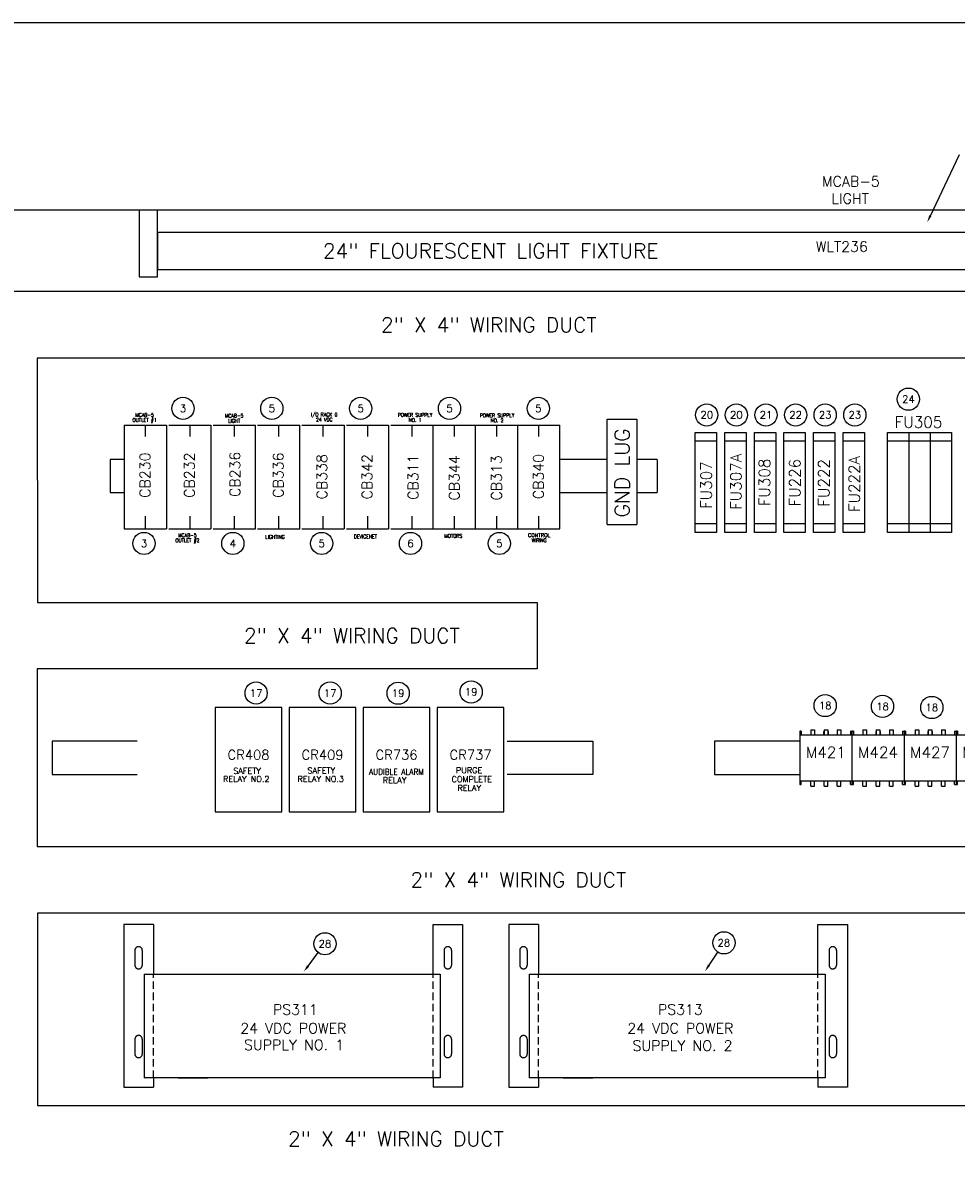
# Model space of a CAD drawing. Header units: inches. Extents: x 0 to 120, y 0 to 76.
# Tile 3 of 5: x 17 to 49, y 37 to 76. Entities that reach past the tile are written whole.
import ezdxf
from ezdxf.enums import TextEntityAlignment as Align

# ---------------------------------------------------------------- set-up
doc = ezdxf.new("R2010")
doc.units = ezdxf.units.IN
doc.header["$MEASUREMENT"] = 0
doc.linetypes.add('DASHED', pattern=[0.75, 0.5, -0.25])
doc.linetypes.add('DASHED2', pattern=[0.375, 0.25, -0.125])
for name, color, linetype in [('PBAL', 7, 'Continuous'), ('PDESC', 1, 'Continuous'), ('PITEM', 1, 'Continuous'), ('PSYMS', 7, 'Continuous'), ('PTAG', 30, 'Continuous')]:
    doc.layers.add(name, color=color, linetype=linetype)
doc.layers.add('Viewports', color=3, linetype='Continuous', plot=False)
doc.styles.add('LEGACY', font='romans.shx')
doc.styles.add('ROMANS', font='ROMANS.SHX')
doc.styles.add('WD', font='romans.shx')

# ---------------------------------------------------------------- blocks, each defined once
blk = doc.blocks.new('WD_PTAG')
at = {"style": 'LEGACY', "width": 0.9}
for tag, flags, p in [('P_ITEM', 9, (0, 0.374)), ('P_TAG1', 8, (0, 0.202)), ('DESC1', 8, (0, 0))]:
    blk.add_attdef(tag, text='', height=0.125, dxfattribs=dict(at, flags=flags)).set_placement(p, align=Align.CENTER)
at = {"style": 'LEGACY', "width": 0.7}
blk.add_attdef('LOC', text='', height=0.0625, dxfattribs=at).set_placement((0, 0.359), align=Align.CENTER)
at = {"style": 'LEGACY', "width": 0.9, "flags": 8}
blk.add_attdef('DESC2', text='', height=0.125, dxfattribs=at).set_placement((0.001, -0.047), align=Align.TOP_CENTER)
at = {"linetype": 'Continuous', "style": 'LEGACY', "flags": 1}
for tag, p in [('P_MFG', (-0.016, -0.297)), ('P_CAT', (-0.016, -0.231))]:
    blk.add_attdef(tag, text='', height=0.05, dxfattribs=at).set_placement(p, align=Align.MIDDLE)
at = {"linetype": 'Continuous', "style": 'LEGACY', "flags": 9}
for tag, p in [('P_ASSYCODE', (-0.016, -0.344)), ('WDBLKNAM', (-0.016, -0.197)), ('RATING1', (-0.016, -0.359)), ('RATING2', (-0.016, -0.375)), ('RATING4', (-0.016, -0.391)), ('RATING10', (-0.016, -0.5)), ('RATING12', (-0.016, -0.516)), ('RATING11', (-0.016, -0.531)), ('RATING3', (-0.016, -0.406)), ('RATING8', (-0.016, -0.422)), ('RATING7', (-0.016, -0.438)), ('RATING6', (-0.016, -0.453)), ('RATING5', (-0.016, -0.469)), ('RATING9', (-0.016, -0.484))]:
    blk.add_attdef(tag, text='', height=0.01, dxfattribs=at).set_placement(p, align=Align.CENTER)
blk = doc.blocks.new('PNLB56')
at = {"layer": 'PBAL'}
blk.add_circle((0, 0), 0.375, dxfattribs=at)
at = {"layer": 'PITEM', "style": 'LEGACY'}
blk.add_attdef('B_ITEM', text='', height=0.25, dxfattribs=at).set_placement((0, 0), align=Align.MIDDLE)
blk = doc.blocks.new('PNLB65')
at = {"layer": 'PBAL'}
blk.add_circle((0, 0), 0.375, dxfattribs=at)
at = {"layer": 'PITEM', "style": 'LEGACY'}
blk.add_attdef('B_ITEM', text='', height=0.25, dxfattribs=at).set_placement((0, 0), align=Align.MIDDLE)
blk = doc.blocks.new('PNLB74')
at = {"layer": 'PBAL'}
blk.add_circle((0, 0), 0.375, dxfattribs=at)
at = {"layer": 'PITEM', "style": 'LEGACY'}
blk.add_attdef('B_ITEM', text='', height=0.25, dxfattribs=at).set_placement((0, 0), align=Align.MIDDLE)
blk = doc.blocks.new('PNLB83')
at = {"layer": 'PBAL'}
blk.add_circle((0, 0), 0.375, dxfattribs=at)
at = {"layer": 'PITEM', "style": 'LEGACY'}
blk.add_attdef('B_ITEM', text='', height=0.25, dxfattribs=at).set_placement((0, 0), align=Align.MIDDLE)
blk = doc.blocks.new('PNLB92')
at = {"layer": 'PBAL'}
blk.add_circle((0, 0), 0.375, dxfattribs=at)
at = {"layer": 'PITEM', "style": 'LEGACY'}
blk.add_attdef('B_ITEM', text='', height=0.25, dxfattribs=at).set_placement((0, 0), align=Align.MIDDLE)
blk = doc.blocks.new('PNLBA1')
at = {"layer": 'PBAL'}
blk.add_circle((0, 0), 0.375, dxfattribs=at)
at = {"layer": 'PITEM', "style": 'LEGACY'}
blk.add_attdef('B_ITEM', text='', height=0.25, dxfattribs=at).set_placement((0, 0), align=Align.MIDDLE)
blk = doc.blocks.new('PNLBB0')
at = {"layer": 'PBAL'}
blk.add_circle((0, 0), 0.375, dxfattribs=at)
at = {"layer": 'PITEM', "style": 'LEGACY'}
blk.add_attdef('B_ITEM', text='', height=0.25, dxfattribs=at).set_placement((0, 0), align=Align.MIDDLE)
blk = doc.blocks.new('PNLBBF')
at = {"layer": 'PBAL'}
blk.add_circle((0, 0), 0.375, dxfattribs=at)
at = {"layer": 'PITEM', "style": 'LEGACY'}
blk.add_attdef('B_ITEM', text='', height=0.25, dxfattribs=at).set_placement((0, 0), align=Align.MIDDLE)
blk = doc.blocks.new('PNLBCE')
at = {"layer": 'PBAL'}
blk.add_circle((0, 0), 0.375, dxfattribs=at)
at = {"layer": 'PITEM', "style": 'LEGACY'}
blk.add_attdef('B_ITEM', text='', height=0.25, dxfattribs=at).set_placement((0, 0), align=Align.MIDDLE)
blk = doc.blocks.new('PNLBDD')
at = {"layer": 'PBAL'}
blk.add_circle((0, 0), 0.375, dxfattribs=at)
at = {"layer": 'PITEM', "style": 'LEGACY'}
blk.add_attdef('B_ITEM', text='', height=0.25, dxfattribs=at).set_placement((0, 0), align=Align.MIDDLE)
blk = doc.blocks.new('PNLBEC')
at = {"layer": 'PBAL'}
blk.add_circle((0, 0), 0.375, dxfattribs=at)
at = {"layer": 'PITEM', "style": 'LEGACY'}
blk.add_attdef('B_ITEM', text='', height=0.25, dxfattribs=at).set_placement((0, 0), align=Align.MIDDLE)
blk = doc.blocks.new('PNLBFB')
at = {"layer": 'PBAL'}
blk.add_circle((0, 0), 0.375, dxfattribs=at)
at = {"layer": 'PITEM', "style": 'LEGACY'}
blk.add_attdef('B_ITEM', text='', height=0.25, dxfattribs=at).set_placement((0, 0), align=Align.MIDDLE)
blk = doc.blocks.new('PNLC0A')
at = {"layer": 'PBAL'}
blk.add_circle((0, 0), 0.375, dxfattribs=at)
at = {"layer": 'PITEM', "style": 'LEGACY'}
blk.add_attdef('B_ITEM', text='', height=0.25, dxfattribs=at).set_placement((0, 0), align=Align.MIDDLE)
blk = doc.blocks.new('PNLC19')
at = {"layer": 'PBAL'}
blk.add_circle((0, 0), 0.375, dxfattribs=at)
at = {"layer": 'PITEM', "style": 'LEGACY'}
blk.add_attdef('B_ITEM', text='', height=0.25, dxfattribs=at).set_placement((0, 0), align=Align.MIDDLE)
blk = doc.blocks.new('PNLC28')
at = {"layer": 'PBAL'}
blk.add_circle((0, 0), 0.375, dxfattribs=at)
at = {"layer": 'PITEM', "style": 'LEGACY'}
blk.add_attdef('B_ITEM', text='', height=0.25, dxfattribs=at).set_placement((0, 0), align=Align.MIDDLE)
blk = doc.blocks.new('PNLC37')
at = {"layer": 'PBAL'}
blk.add_circle((0, 0), 0.375, dxfattribs=at)
at = {"layer": 'PITEM', "style": 'LEGACY'}
blk.add_attdef('B_ITEM', text='', height=0.25, dxfattribs=at).set_placement((0, 0), align=Align.MIDDLE)
blk = doc.blocks.new('PNLC46')
at = {"layer": 'PBAL'}
blk.add_circle((0, 0), 0.375, dxfattribs=at)
at = {"layer": 'PITEM', "style": 'LEGACY'}
blk.add_attdef('B_ITEM', text='', height=0.25, dxfattribs=at).set_placement((0, 0), align=Align.MIDDLE)
blk = doc.blocks.new('PNLCD4')
at = {"layer": 'PBAL'}
blk.add_circle((0, 0), 0.375, dxfattribs=at)
at = {"layer": 'PITEM', "style": 'LEGACY'}
blk.add_attdef('B_ITEM', text='', height=0.25, dxfattribs=at).set_placement((0, 0), align=Align.MIDDLE)
blk = doc.blocks.new('PNLCE3')
at = {"layer": 'PBAL'}
blk.add_circle((0, 0), 0.375, dxfattribs=at)
at = {"layer": 'PITEM', "style": 'LEGACY'}
blk.add_attdef('B_ITEM', text='', height=0.25, dxfattribs=at).set_placement((0, 0), align=Align.MIDDLE)
blk = doc.blocks.new('PNLCF2')
at = {"layer": 'PBAL'}
blk.add_circle((0, 0), 0.375, dxfattribs=at)
at = {"layer": 'PITEM', "style": 'LEGACY'}
blk.add_attdef('B_ITEM', text='', height=0.25, dxfattribs=at).set_placement((0, 0), align=Align.MIDDLE)
blk = doc.blocks.new('PNLD01')
at = {"layer": 'PBAL'}
blk.add_circle((0, 0), 0.375, dxfattribs=at)
at = {"layer": 'PITEM', "style": 'LEGACY'}
blk.add_attdef('B_ITEM', text='', height=0.25, dxfattribs=at).set_placement((0, 0), align=Align.MIDDLE)
blk = doc.blocks.new('PNLD10')
at = {"layer": 'PBAL'}
blk.add_circle((0, 0), 0.375, dxfattribs=at)
at = {"layer": 'PITEM', "style": 'LEGACY'}
blk.add_attdef('B_ITEM', text='', height=0.25, dxfattribs=at).set_placement((0, 0), align=Align.MIDDLE)
blk = doc.blocks.new('PNLD1F')
at = {"layer": 'PBAL'}
blk.add_circle((0, 0), 0.375, dxfattribs=at)
at = {"layer": 'PITEM', "style": 'LEGACY'}
blk.add_attdef('B_ITEM', text='', height=0.25, dxfattribs=at).set_placement((0, 0), align=Align.MIDDLE)
blk = doc.blocks.new('PNLD2E')
at = {"layer": 'PBAL'}
blk.add_circle((0, 0), 0.375, dxfattribs=at)
at = {"layer": 'PITEM', "style": 'LEGACY'}
blk.add_attdef('B_ITEM', text='', height=0.25, dxfattribs=at).set_placement((0, 0), align=Align.MIDDLE)
blk = doc.blocks.new('ABCRA040')
for p, q in [((2.25, 3.53125), (0, 3.53125)), ((0, 3.53125), (0, 0)), ((2.25, 0), (2.25, 3.53125)), ((0, 0), (2.25, 0))]:
    blk.add_line(p, q)
blk = doc.blocks.new('PNL2498')
at = {"layer": 'PBAL'}
blk.add_circle((0.227, 0.299), 0.375, dxfattribs=at)
at = {"layer": 'PITEM', "style": 'LEGACY'}
blk.add_attdef('B_ITEM', text='', height=0.25, dxfattribs=at).set_placement((0.227, 0.299), align=Align.MIDDLE)
blk = doc.blocks.new('PNL24AA')
at = {"layer": 'PBAL'}
blk.add_circle((0.208, 0.312), 0.375, dxfattribs=at)
at = {"layer": 'PITEM', "style": 'LEGACY'}
blk.add_attdef('B_ITEM', text='', height=0.25, dxfattribs=at).set_placement((0.208, 0.312), align=Align.MIDDLE)
blk = doc.blocks.new('ABMSE090')
for p, q in [((0, 1.801), (0, 0)), ((0.05, 1.801), (0, 1.801)), ((0, 1.681), (1.76, 1.681)), ((0.05, 1.801), (0.05, 1.681)), ((0.371, 1.851), (0.371, 1.681)), ((0.371, 1.851), (0.496, 1.851)), ((0.496, 1.851), (0.496, 1.681)), ((0.805, 1.791), (0.805, 1.681)), ((0.805, 1.791), (0.818, 1.791)), ((0.818, 1.851), (0.818, 1.681)), ((0.818, 1.851), (0.942, 1.851)), ((0.942, 1.851), (0.942, 1.681)), ((0.955, 1.791), (0.942, 1.791)), ((0.955, 1.791), (0.955, 1.681)), ((1.264, 1.851), (1.264, 1.681)), ((1.264, 1.851), (1.389, 1.851)), ((1.389, 1.851), (1.389, 1.681)), ((1.71, 1.801), (1.71, 1.681)), ((1.71, 1.801), (1.76, 1.801)), ((1.76, 1.801), (1.76, 0)), ((0, 0.12), (1.76, 0.12)), ((0, 0), (0.05, 0)), ((0.05, 0), (0.05, 0.12)), ((0.371, -0.05), (0.371, 0.12)), ((0.496, -0.05), (0.496, 0.12)), ((0.818, -0.05), (0.818, 0.12)), ((0.942, -0.05), (0.942, 0.12)), ((1.264, -0.05), (1.264, 0.12)), ((1.389, -0.05), (1.389, 0.12)), ((1.71, 0), (1.71, 0.12)), ((1.71, 0), (1.76, 0)), ((0.371, -0.05), (0.496, -0.05)), ((0.818, -0.05), (0.942, -0.05)), ((1.264, -0.05), (1.389, -0.05))]:
    blk.add_line(p, q)
blk = doc.blocks.new('ABMSE130')
for p, q in [((0, 1.801), (0, 0)), ((0.05, 1.801), (0, 1.801)), ((0, 1.681), (1.76, 1.681)), ((0.05, 1.801), (0.05, 1.681)), ((0.371, 1.851), (0.371, 1.681)), ((0.371, 1.851), (0.496, 1.851)), ((0.496, 1.851), (0.496, 1.681)), ((0.805, 1.791), (0.805, 1.681)), ((0.805, 1.791), (0.818, 1.791)), ((0.818, 1.851), (0.818, 1.681)), ((0.818, 1.851), (0.942, 1.851)), ((0.942, 1.851), (0.942, 1.681)), ((0.955, 1.791), (0.942, 1.791)), ((0.955, 1.791), (0.955, 1.681)), ((1.264, 1.851), (1.264, 1.681)), ((1.264, 1.851), (1.389, 1.851)), ((1.389, 1.851), (1.389, 1.681)), ((1.71, 1.801), (1.71, 1.681)), ((1.71, 1.801), (1.76, 1.801)), ((1.76, 1.801), (1.76, 0)), ((0, 0.12), (1.76, 0.12)), ((0, 0), (0.05, 0)), ((0.05, 0), (0.05, 0.12)), ((0.371, -0.05), (0.371, 0.12)), ((0.496, -0.05), (0.496, 0.12)), ((0.818, -0.05), (0.818, 0.12)), ((0.942, -0.05), (0.942, 0.12)), ((1.264, -0.05), (1.264, 0.12)), ((1.389, -0.05), (1.389, 0.12)), ((1.71, 0), (1.71, 0.12)), ((1.71, 0), (1.76, 0)), ((0.371, -0.05), (0.496, -0.05)), ((0.818, -0.05), (0.942, -0.05)), ((1.264, -0.05), (1.389, -0.05))]:
    blk.add_line(p, q)

msp = doc.modelspace()

# ---------------------------------------------------------------- linework, layer by layer
at = {"color": 4}
for p, q in [((64.25, 69.75), (12.625, 69.75)), ((61.875, 67), (14.375, 67)), ((61.875, 64.75), (17.625, 64.75)), ((17.625, 64.75), (17.631, 56.5)), ((17.631, 56.5), (34.502, 56.5)), ((34.502, 56.5), (34.502, 54.25)), ((17.625, 54.25), (17.627, 48.25)), ((34.502, 54.25), (17.625, 54.25)), ((17.627, 48.25), (61.875, 48.25)), ((17.628, 46), (17.631, 39.5)), ((51.375, 46), (17.628, 46)), ((17.631, 39.5), (51.375, 39.5))]:
    msp.add_line(p, q, dxfattribs=at)
for p, q in [((21.062, 69.75), (21.062, 67.5)), ((21.688, 67.5), (21.688, 69.75)), ((55.188, 69), (21.688, 69)), ((21.688, 69), (21.688, 67.75)), ((21.688, 67.75), (55.188, 67.75)), ((21.062, 67.5), (21.688, 67.5)), ((36.875, 59.125), (36.875, 62.688)), ((36.875, 62.688), (37.875, 62.688)), ((37.875, 62.688), (37.875, 59.125)), ((20.564, 62.484), (20.564, 58.984)), ((20.564, 62.484), (21.992, 62.484)), ((21.274, 62.484), (21.274, 62.101)), ((21.984, 62.484), (21.984, 58.984)), ((22.064, 62.484), (23.492, 62.484)), ((22.774, 62.484), (22.774, 62.101)), ((23.484, 62.484), (23.484, 58.984)), ((23.564, 62.484), (24.992, 62.484)), ((24.274, 62.484), (24.274, 62.101)), ((24.984, 62.484), (24.984, 58.984)), ((25.064, 62.484), (26.492, 62.484)), ((25.774, 62.484), (25.774, 62.101)), ((26.484, 62.484), (26.484, 58.984)), ((26.564, 62.484), (27.992, 62.484)), ((27.274, 62.484), (27.274, 62.101)), ((27.984, 62.484), (27.984, 58.984)), ((28.064, 62.484), (29.492, 62.484)), ((28.774, 62.484), (28.774, 62.101)), ((29.484, 62.484), (29.484, 58.984)), ((29.564, 62.484), (30.992, 62.484)), ((30.274, 62.484), (30.274, 62.101)), ((30.984, 62.484), (30.984, 58.984)), ((30.992, 62.484), (32.419, 62.484)), ((31.702, 62.484), (31.702, 62.101)), ((32.412, 62.484), (32.412, 58.984)), ((32.419, 62.484), (33.847, 62.484)), ((33.129, 62.484), (33.129, 62.101)), ((33.839, 62.484), (33.839, 58.984)), ((33.847, 62.484), (35.274, 62.484)), ((34.557, 62.484), (34.557, 62.101)), ((35.267, 62.484), (35.267, 58.984)), ((39.843, 62.238), (40.563, 62.238)), ((39.843, 58.863), (39.843, 62.238)), ((40.563, 62.238), (40.563, 58.863)), ((40.843, 58.863), (40.843, 62.238)), ((40.843, 62.238), (41.563, 62.238)), ((41.563, 62.238), (41.563, 58.863)), ((41.843, 58.863), (41.843, 62.238)), ((41.843, 62.238), (42.563, 62.238)), ((42.563, 62.238), (42.563, 58.863)), ((42.843, 58.863), (42.843, 62.238)), ((42.843, 62.238), (43.563, 62.238)), ((43.563, 62.238), (43.563, 58.863)), ((43.843, 58.863), (43.843, 62.238)), ((43.843, 62.238), (44.563, 62.238)), ((44.563, 62.238), (44.563, 58.863)), ((44.843, 62.238), (45.563, 62.238)), ((44.843, 58.863), (44.843, 62.238)), ((45.563, 62.238), (45.563, 58.863)), ((46.343, 62.238), (48.5, 62.238)), ((46.343, 58.863), (46.343, 62.238)), ((47.063, 62.238), (47.063, 58.863)), ((47.78, 62.238), (47.78, 58.863)), ((48.5, 62.238), (48.5, 58.863)), ((40.563, 61.946), (39.843, 61.946)), ((41.563, 61.946), (40.843, 61.946)), ((42.563, 61.946), (41.843, 61.946)), ((43.563, 61.946), (42.843, 61.946)), ((44.563, 61.946), (43.843, 61.946)), ((45.563, 61.946), (44.843, 61.946)), ((48.5, 61.946), (46.343, 61.946)), ((20.085, 61.332), (20.085, 60.207)), ((20.564, 61.332), (20.085, 61.332)), ((36.875, 61.332), (35.267, 61.332)), ((38.564, 61.332), (37.875, 61.332)), ((20.085, 60.207), (20.564, 60.207)), ((35.267, 60.207), (36.875, 60.207)), ((37.875, 60.207), (38.564, 60.207)), ((21.274, 59.413), (21.274, 58.984)), ((22.774, 59.413), (22.774, 58.984)), ((24.274, 59.413), (24.274, 58.984)), ((25.774, 59.413), (25.774, 58.984)), ((27.274, 59.413), (27.274, 58.984)), ((28.774, 59.413), (28.774, 58.984)), ((30.274, 59.413), (30.274, 58.984)), ((31.702, 59.413), (31.702, 58.984)), ((33.129, 59.413), (33.129, 58.984)), ((34.557, 59.413), (34.557, 58.984)), ((40.563, 59.156), (39.843, 59.156)), ((41.563, 59.156), (40.843, 59.156)), ((42.563, 59.156), (41.843, 59.156)), ((43.563, 59.156), (42.843, 59.156)), ((44.563, 59.156), (43.843, 59.156)), ((45.563, 59.156), (44.843, 59.156)), ((48.5, 59.156), (46.343, 59.156)), ((20.564, 58.984), (21.992, 58.984)), ((22.064, 58.984), (23.492, 58.984)), ((23.564, 58.984), (24.992, 58.984)), ((25.064, 58.984), (26.492, 58.984)), ((26.564, 58.984), (27.992, 58.984)), ((28.064, 58.984), (29.492, 58.984)), ((29.564, 58.984), (30.992, 58.984)), ((30.992, 58.984), (32.419, 58.984)), ((32.419, 58.984), (33.847, 58.984)), ((33.847, 58.984), (35.274, 58.984)), ((40.563, 58.863), (39.843, 58.863)), ((41.563, 58.863), (40.843, 58.863)), ((42.563, 58.863), (41.843, 58.863)), ((43.563, 58.863), (42.843, 58.863)), ((44.563, 58.863), (43.843, 58.863)), ((45.563, 58.863), (44.843, 58.863)), ((48.5, 58.863), (46.343, 58.863)), ((18.125, 51.812), (18.125, 50.688)), ((21, 51.812), (18.125, 51.812)), ((33.5, 51.812), (36.385, 51.812)), ((40.502, 51.812), (40.502, 50.688)), ((43.377, 51.812), (40.502, 51.812)), ((18.125, 50.688), (21, 50.688)), ((36.385, 50.688), (33.5, 50.688)), ((40.502, 50.688), (43.377, 50.688)), ((21.547, 45.617), (20.547, 45.617)), ((20.547, 45.617), (20.547, 40.117)), ((21.547, 45.617), (21.547, 43.938)), ((30.99, 45.617), (31.99, 45.617)), ((30.99, 43.938), (30.99, 45.617)), ((31.99, 45.617), (31.99, 40.117)), ((33.547, 45.617), (33.547, 40.117)), ((34.547, 45.617), (33.547, 45.617)), ((34.547, 45.617), (34.547, 43.938)), ((43.99, 43.938), (43.99, 45.617)), ((43.99, 45.617), (44.99, 45.617)), ((44.99, 45.617), (44.99, 40.117)), ((21.237, 43.938), (31.237, 43.938)), ((21.237, 43.938), (21.237, 40.438)), ((31.237, 43.938), (31.237, 40.438)), ((34.237, 43.938), (44.237, 43.938)), ((34.237, 43.938), (34.237, 40.438)), ((44.237, 43.938), (44.237, 40.438)), ((31.237, 40.438), (21.237, 40.438)), ((21.547, 40.438), (21.547, 40.117)), ((22.383, 40.438), (23.383, 40.438)), ((30.99, 40.438), (30.99, 40.117)), ((44.237, 40.438), (34.237, 40.438)), ((34.547, 40.438), (34.547, 40.117)), ((35.383, 40.438), (36.383, 40.438)), ((43.99, 40.438), (43.99, 40.117)), ((20.547, 40.117), (21.547, 40.117)), ((31.99, 40.117), (30.99, 40.117)), ((33.547, 40.117), (34.547, 40.117)), ((44.99, 40.117), (43.99, 40.117))]:
    msp.add_line(p, q)
at = {"linetype": 'DASHED'}
for p, q in [((20.922, 44.742), (20.922, 44.242)), ((21.172, 44.742), (21.172, 44.242)), ((31.365, 44.742), (31.365, 44.242)), ((31.615, 44.742), (31.615, 44.242)), ((33.922, 44.742), (33.922, 44.242)), ((34.172, 44.742), (34.172, 44.242)), ((44.365, 44.742), (44.365, 44.242)), ((44.615, 44.742), (44.615, 44.242)), ((20.922, 41.742), (20.922, 41.242)), ((21.172, 41.742), (21.172, 41.242)), ((31.365, 41.742), (31.365, 41.242)), ((31.615, 41.742), (31.615, 41.242)), ((33.922, 41.742), (33.922, 41.242)), ((34.172, 41.742), (34.172, 41.242)), ((44.365, 41.742), (44.365, 41.242)), ((44.615, 41.742), (44.615, 41.242))]:
    msp.add_line(p, q, dxfattribs=at)
at = {"linetype": 'DASHED2'}
for p, q in [((21.547, 40.438), (21.547, 43.938)), ((30.99, 40.438), (30.99, 43.938)), ((34.547, 40.438), (34.547, 43.938)), ((43.99, 40.438), (43.99, 43.938))]:
    msp.add_line(p, q, dxfattribs=at)
at = {"linetype": 'DASHED'}
for centre, start, end in [((21.047, 44.742), 0, 180), ((31.49, 44.742), 0, 180), ((34.047, 44.742), 0, 180), ((44.49, 44.742), 0, 180), ((21.047, 44.242), 180, 0), ((31.49, 44.242), 180, 0), ((34.047, 44.242), 180, 0), ((44.49, 44.242), 180, 0), ((21.047, 41.742), 0, 180), ((31.49, 41.742), 0, 180), ((34.047, 41.742), 0, 180), ((44.49, 41.742), 0, 180), ((21.047, 41.242), 180, 0), ((31.49, 41.242), 180, 0), ((34.047, 41.242), 180, 0), ((44.49, 41.242), 180, 0)]:
    msp.add_arc(centre, 0.125, start, end, dxfattribs=at)
at = {"layer": 'PBAL'}
for p, q in [((47.786, 69.564), (48.765, 71.635)), ((26.771, 44.213), (27.113, 44.665)), ((40.311, 44.241), (40.606, 44.685))]:
    msp.add_line(p, q, dxfattribs=at)
for points in [[(47.823, 69.546), (47.748, 69.582), (47.679, 69.338)], [(26.804, 44.188), (26.737, 44.238), (26.62, 44.014)], [(40.345, 44.218), (40.276, 44.264), (40.172, 44.033)]]:
    msp.add_solid(points, dxfattribs=at)
at = {"layer": 'PSYMS'}
for p, q in [((38.564, 61.332), (38.564, 60.207)), ((36.875, 59.125), (37.875, 59.125)), ((36.385, 51.812), (36.385, 50.688))]:
    msp.add_line(p, q, dxfattribs=at)
at = {"layer": 'Viewports'}
msp.add_lwpolyline([(0, 0), (120, 0), (120, 76.08), (0, 76.08)], close=True, dxfattribs=at)

# ---------------------------------------------------------------- block references
at = {"layer": 'PBAL'}
for name, p, values in [('PNLC46', (47.046, 63.365), {'B_ITEM': '24'}), ('PNLB56', (22.546, 63.053), {'B_ITEM': '3'}), ('PNLB65', (25.546, 63.053), {'B_ITEM': '5'}), ('PNLB74', (28.546, 63.053), {'B_ITEM': '5'}), ('PNLB83', (31.546, 63.053), {'B_ITEM': '5'}), ('PNLB92', (34.546, 63.053), {'B_ITEM': '5'}), ('PNLBEC', (40.235, 62.833), {'B_ITEM': '20'}), ('PNLBFB', (41.235, 62.833), {'B_ITEM': '20'}), ('PNLC0A', (42.235, 62.833), {'B_ITEM': '21'}), ('PNLC19', (43.235, 62.833), {'B_ITEM': '22'}), ('PNLC28', (44.235, 62.833), {'B_ITEM': '23'}), ('PNLC37', (45.235, 62.833), {'B_ITEM': '23'}), ('PNLBA1', (21.231, 58.49), {'B_ITEM': '3'}), ('PNLBB0', (24.231, 58.49), {'B_ITEM': '4'}), ('PNLBBF', (27.231, 58.49), {'B_ITEM': '5'}), ('PNLBCE', (30.231, 58.49), {'B_ITEM': '6'}), ('PNLBDD', (33.231, 58.49), {'B_ITEM': '5'}), ('PNLCD4', (25.016, 53.435), {'B_ITEM': '17'}), ('PNLCE3', (27.516, 53.435), {'B_ITEM': '17'}), ('PNLCF2', (29.813, 53.43), {'B_ITEM': '19'}), ('PNLD01', (32.278, 53.474), {'B_ITEM': '19'}), ('PNLD10', (44.235, 53.013), {'B_ITEM': '18'}), ('PNLD1F', (46.171, 52.985), {'B_ITEM': '18'}), ('PNLD2E', (47.836, 52.948), {'B_ITEM': '18'}), ('PNL2498', (27.113, 44.665), {'B_ITEM': '28'}), ('PNL24AA', (40.606, 44.685), {'B_ITEM': '28'})]:
    msp.add_blockref(name, p, dxfattribs=at).add_auto_attribs(values)
at = {"layer": 'PSYMS'}
ref = msp.add_blockref('WD_PTAG', (44.796, 68.141), dxfattribs=at)
ref.add_attrib('P_TAG1', 'WLT236', dxfattribs={"layer": 'PTAG', "height": 0.35, "style": 'WD', "flags": 8}).set_placement((44.796, 68.344), align=Align.CENTER)
ref.add_attrib('DESC1', 'MCAB-5', dxfattribs={"layer": 'PDESC', "height": 0.35, "style": 'WD', "flags": 8}).set_placement((45.101, 70.55), align=Align.CENTER)
ref.add_attrib('DESC2', 'LIGHT', dxfattribs={"layer": 'PDESC', "height": 0.35, "style": 'WD', "flags": 8}).set_placement((45.078, 70.316), align=Align.TOP_CENTER)
ref = msp.add_blockref('WD_PTAG', (27.843, 63.863), dxfattribs=at)
ref.add_attrib('P_TAG1', 'CB338', dxfattribs={"layer": 'PTAG', "height": 0.35, "rotation": 90, "style": 'WD', "flags": 8}).set_placement((27.411, 60.743), align=Align.CENTER)
ref.add_attrib('DESC1', 'I/O RACK 0', dxfattribs={"layer": 'PDESC', "height": 0.125, "style": 'WD', "width": 0.9, "flags": 8}).set_placement((27.316, 62.783), align=Align.CENTER)
ref.add_attrib('DESC2', '24 VDC', dxfattribs={"layer": 'PDESC', "height": 0.125, "style": 'WD', "width": 0.9, "flags": 8}).set_placement((27.317, 62.736), align=Align.TOP_CENTER)
ref = msp.add_blockref('WD_PTAG', (21.343, 63.863), dxfattribs=at)
ref.add_attrib('P_TAG1', 'CB230', dxfattribs={"layer": 'PTAG', "height": 0.35, "rotation": 90, "style": 'WD', "flags": 8}).set_placement((21.438, 60.797), align=Align.CENTER)
ref.add_attrib('DESC1', 'MCAB-5', dxfattribs={"layer": 'PDESC', "height": 0.125, "style": 'WD', "width": 0.9, "flags": 8}).set_placement((21.249, 62.769), align=Align.CENTER)
ref.add_attrib('DESC2', 'OUTLET #1', dxfattribs={"layer": 'PDESC', "height": 0.125, "style": 'WD', "width": 0.9, "flags": 8}).set_placement((21.25, 62.722), align=Align.TOP_CENTER)
ref = msp.add_blockref('WD_PTAG', (28.843, 65.863), dxfattribs=at)
ref.add_attrib('P_TAG1', 'CB236', dxfattribs={"layer": 'PTAG', "height": 0.35, "rotation": 90, "style": 'WD', "flags": 8}).set_placement((24.477, 60.825), align=Align.CENTER)
ref.add_attrib('DESC1', 'MCAB-5', dxfattribs={"layer": 'PDESC', "height": 0.125, "style": 'WD', "width": 0.9, "flags": 8}).set_placement((24.274, 62.743), align=Align.CENTER)
ref.add_attrib('DESC2', 'LIGHT', dxfattribs={"layer": 'PDESC', "height": 0.125, "style": 'WD', "width": 0.9, "flags": 8}).set_placement((24.275, 62.696), align=Align.TOP_CENTER)
ref = msp.add_blockref('WD_PTAG', (30.343, 63.863), dxfattribs=at)
ref.add_attrib('P_TAG1', 'CB311', dxfattribs={"layer": 'PTAG', "height": 0.35, "rotation": 90, "style": 'WD', "flags": 8}).set_placement((30.492, 60.73), align=Align.CENTER)
ref.add_attrib('DESC1', 'POWER SUPPLY', dxfattribs={"layer": 'PDESC', "height": 0.125, "style": 'WD', "width": 0.9, "flags": 8}).set_placement((30.384, 62.769), align=Align.CENTER)
ref.add_attrib('DESC2', 'NO. 1', dxfattribs={"layer": 'PDESC', "height": 0.125, "style": 'WD', "width": 0.9, "flags": 8}).set_placement((30.385, 62.722), align=Align.TOP_CENTER)
ref = msp.add_blockref('WD_PTAG', (36.343, 63.863), dxfattribs=at)
ref.add_attrib('P_TAG1', 'CB313', dxfattribs={"layer": 'PTAG', "height": 0.35, "rotation": 90, "style": 'WD', "flags": 8}).set_placement((33.309, 60.705), align=Align.CENTER)
ref.add_attrib('DESC1', 'POWER SUPPLY', dxfattribs={"layer": 'PDESC', "height": 0.125, "style": 'WD', "width": 0.9, "flags": 8}).set_placement((33.153, 62.755), align=Align.CENTER)
ref.add_attrib('DESC2', 'NO. 2', dxfattribs={"layer": 'PDESC', "height": 0.125, "style": 'WD', "width": 0.9, "flags": 8}).set_placement((33.154, 62.708), align=Align.TOP_CENTER)
ref = msp.add_blockref('WD_PTAG', (47.387, 62.366), dxfattribs=at)
ref.add_attrib('P_TAG1', 'FU305', dxfattribs={"layer": 'PTAG', "height": 0.375, "style": 'LEGACY', "flags": 8}).set_placement((47.387, 62.399), align=Align.CENTER)
ref = msp.add_blockref('WD_PTAG', (22.843, 63.863), dxfattribs=at)
ref.add_attrib('P_TAG1', 'CB232', dxfattribs={"layer": 'PTAG', "height": 0.35, "rotation": 90, "style": 'WD', "flags": 8}).set_placement((22.938, 60.797), align=Align.CENTER)
ref.add_attrib('DESC1', 'MCAB-5', dxfattribs={"layer": 'PDESC', "height": 0.125, "style": 'WD', "width": 0.9, "flags": 8}).set_placement((22.695, 58.704), align=Align.CENTER)
ref.add_attrib('DESC2', 'OUTLET #2', dxfattribs={"layer": 'PDESC', "height": 0.125, "style": 'WD', "width": 0.9, "flags": 8}).set_placement((22.696, 58.657), align=Align.TOP_CENTER)
ref = msp.add_blockref('WD_PTAG', (25.843, 63.863), dxfattribs=at)
ref.add_attrib('P_TAG1', 'CB336', dxfattribs={"layer": 'PTAG', "height": 0.35, "rotation": 90, "style": 'WD', "flags": 8}).set_placement((25.938, 60.797), align=Align.CENTER)
ref.add_attrib('DESC1', 'LIGHTING', dxfattribs={"layer": 'PDESC', "height": 0.125, "style": 'WD', "width": 0.9, "flags": 8}).set_placement((25.654, 58.65), align=Align.CENTER)
ref = msp.add_blockref('WD_PTAG', (28.843, 63.863), dxfattribs=at)
ref.add_attrib('P_TAG1', 'CB342', dxfattribs={"layer": 'PTAG', "height": 0.35, "rotation": 90, "style": 'WD', "flags": 8}).set_placement((28.938, 60.743), align=Align.CENTER)
ref.add_attrib('DESC1', 'DEVICENET', dxfattribs={"layer": 'PDESC', "height": 0.125, "style": 'WD', "width": 0.9, "flags": 8}).set_placement((28.708, 58.663), align=Align.CENTER)
ref = msp.add_blockref('WD_PTAG', (33.843, 63.863), dxfattribs=at)
ref.add_attrib('P_TAG1', 'CB344', dxfattribs={"layer": 'PTAG', "height": 0.35, "rotation": 90, "style": 'WD', "flags": 8}).set_placement((31.884, 60.705), align=Align.CENTER)
ref.add_attrib('DESC1', 'MOTORS', dxfattribs={"layer": 'PDESC', "height": 0.125, "style": 'WD', "width": 0.9, "flags": 8}).set_placement((31.676, 58.683), align=Align.CENTER)
ref = msp.add_blockref('WD_PTAG', (34.727, 60.548), dxfattribs=at)
ref.add_attrib('P_TAG1', 'CB340', dxfattribs={"layer": 'PTAG', "height": 0.35, "rotation": 90, "style": 'WD', "flags": 8}).set_placement((34.727, 60.75), align=Align.CENTER)
ref.add_attrib('DESC1', 'CONTROL', dxfattribs={"layer": 'PDESC', "height": 0.125, "style": 'WD', "flags": 8}).set_placement((34.573, 58.705), align=Align.CENTER)
ref.add_attrib('DESC2', 'WIRING', dxfattribs={"layer": 'PDESC', "height": 0.125, "style": 'WD', "width": 0.9, "flags": 8}).set_placement((34.574, 58.658), align=Align.TOP_CENTER)
ref = msp.add_blockref('WD_PTAG', (41.349, 60.575), dxfattribs=dict(at, rotation=90))
ref.add_attrib('P_TAG1', 'FU307A', dxfattribs={"layer": 'PTAG', "height": 0.375, "rotation": 90, "style": 'LEGACY', "flags": 8}).set_placement((41.408, 60.575), align=Align.CENTER)
ref = msp.add_blockref('WD_PTAG', (45.37, 60.499), dxfattribs=dict(at, rotation=90))
ref.add_attrib('P_TAG1', 'FU222A', dxfattribs={"layer": 'PTAG', "height": 0.375, "rotation": 90, "style": 'LEGACY', "flags": 8}).set_placement((45.407, 60.499), align=Align.CENTER)
ref = msp.add_blockref('WD_PTAG', (40.236, 60.464), dxfattribs=dict(at, rotation=90))
ref.add_attrib('P_TAG1', 'FU307', dxfattribs={"layer": 'PTAG', "height": 0.375, "rotation": 90, "style": 'LEGACY', "flags": 8}).set_placement((40.403, 60.464), align=Align.CENTER)
ref = msp.add_blockref('WD_PTAG', (42.228, 60.553), dxfattribs=dict(at, rotation=90))
ref.add_attrib('P_TAG1', 'FU308', dxfattribs={"layer": 'PTAG', "height": 0.375, "rotation": 90, "style": 'LEGACY', "flags": 8}).set_placement((42.373, 60.553), align=Align.CENTER)
ref = msp.add_blockref('WD_PTAG', (43.43, 60.545), dxfattribs=dict(at, rotation=90))
ref.add_attrib('P_TAG1', 'FU226', dxfattribs={"layer": 'PTAG', "height": 0.375, "rotation": 90, "style": 'LEGACY', "flags": 8}).set_placement((43.397, 60.545), align=Align.CENTER)
ref = msp.add_blockref('WD_PTAG', (44.377, 60.538), dxfattribs=dict(at, rotation=90))
ref.add_attrib('P_TAG1', 'FU222', dxfattribs={"layer": 'PTAG', "height": 0.375, "rotation": 90, "style": 'LEGACY', "flags": 8}).set_placement((44.375, 60.538), align=Align.CENTER)
ref = msp.add_blockref('ABCRA040', (23.634, 49.421), dxfattribs=at)
ref.add_attrib('P_TAG1', 'CR408', dxfattribs={"layer": 'PTAG', "height": 0.325, "style": 'WD'}).set_placement((24.759, 51.187), align=Align.CENTER)
ref.add_attrib('DESC1', 'SAFETY', dxfattribs={"layer": 'PDESC', "height": 0.2, "style": 'WD'}).set_placement((24.712, 50.705), align=Align.CENTER)
ref.add_attrib('DESC2', 'RELAY NO.2', dxfattribs={"layer": 'PDESC', "height": 0.2, "style": 'WD'}).set_placement((24.682, 50.432), align=Align.CENTER)
ref = msp.add_blockref('ABCRA040', (26.134, 49.421), dxfattribs=at)
ref.add_attrib('P_TAG1', 'CR409', dxfattribs={"layer": 'PTAG', "height": 0.325, "style": 'WD'}).set_placement((27.259, 51.187), align=Align.CENTER)
ref.add_attrib('DESC1', 'SAFETY', dxfattribs={"layer": 'PDESC', "height": 0.2, "style": 'WD'}).set_placement((27.218, 50.715), align=Align.CENTER)
ref.add_attrib('DESC2', 'RELAY NO.3', dxfattribs={"layer": 'PDESC', "height": 0.2, "style": 'WD'}).set_placement((27.198, 50.432), align=Align.CENTER)
ref = msp.add_blockref('ABCRA040', (28.634, 49.421), dxfattribs=at)
ref.add_attrib('P_TAG1', 'CR736', dxfattribs={"layer": 'PTAG', "height": 0.325, "style": 'WD'}).set_placement((29.759, 51.187), align=Align.CENTER)
ref.add_attrib('DESC1', 'AUDIBLE ALARM', dxfattribs={"layer": 'PDESC', "height": 0.2, "style": 'WD', "width": 0.9}).set_placement((29.754, 50.674), align=Align.CENTER)
ref.add_attrib('DESC2', 'RELAY', dxfattribs={"layer": 'PDESC', "height": 0.2, "style": 'WD'}).set_placement((29.69, 50.392), align=Align.CENTER)
ref = msp.add_blockref('ABCRA040', (31.134, 49.421), dxfattribs=at)
ref.add_attrib('P_TAG1', 'CR737', dxfattribs={"layer": 'PTAG', "height": 0.325, "style": 'WD'}).set_placement((32.259, 51.187), align=Align.CENTER)
ref.add_attrib('DESC1', 'PURGE', dxfattribs={"layer": 'PDESC', "height": 0.2, "style": 'WD'}).set_placement((32.209, 50.725), align=Align.CENTER)
ref.add_attrib('DESC2', 'COMPLETE', dxfattribs={"layer": 'PDESC', "height": 0.2, "style": 'WD'}).set_placement((32.3, 50.422), align=Align.CENTER)
ref.add_attrib('DESC3', 'RELAY', (31.815, 50.129), dxfattribs={"layer": 'PDESC', "height": 0.2, "style": 'WD'})
ref = msp.add_blockref('ABMSE090', (43.377, 50.345), dxfattribs=at)
ref.add_attrib('P_TAG1', 'M421', dxfattribs={"layer": 'PTAG', "height": 0.375, "style": 'WD'}).set_placement((44.257, 51.245), align=Align.CENTER)
ref = msp.add_blockref('ABMSE090', (45.137, 50.345), dxfattribs=at)
ref.add_attrib('P_TAG1', 'M424', dxfattribs={"layer": 'PTAG', "height": 0.375, "style": 'WD'}).set_placement((46.017, 51.245), align=Align.CENTER)
ref = msp.add_blockref('ABMSE130', (46.897, 50.345), dxfattribs=at)
ref.add_attrib('P_TAG1', 'M427', dxfattribs={"layer": 'PTAG', "height": 0.375, "style": 'WD'}).set_placement((47.777, 51.245), align=Align.CENTER)
ref = msp.add_blockref('ABMSE130', (48.657, 50.345), dxfattribs=at)
ref.add_attrib('P_TAG1', 'M430', dxfattribs={"layer": 'PTAG', "height": 0.375, "style": 'WD'}).set_placement((49.537, 51.245), align=Align.CENTER)
ref = msp.add_blockref('WD_PTAG', (26.343, 42.363), dxfattribs=at)
ref.add_attrib('P_TAG1', 'PS311', dxfattribs={"layer": 'PTAG', "height": 0.35, "style": 'WD', "flags": 8}).set_placement((26.343, 42.566), align=Align.CENTER)
ref.add_attrib('DESC1', '24 VDC POWER', dxfattribs={"layer": 'PDESC', "height": 0.35, "style": 'WD', "flags": 8}).set_placement((26.272, 41.935), align=Align.CENTER)
ref.add_attrib('DESC2', 'SUPPLY NO. 1', dxfattribs={"layer": 'PDESC', "height": 0.35, "style": 'WD', "flags": 8}).set_placement((26.297, 41.721), align=Align.TOP_CENTER)
ref = msp.add_blockref('WD_PTAG', (39.343, 42.363), dxfattribs=at)
ref.add_attrib('P_TAG1', 'PS313', dxfattribs={"layer": 'PTAG', "height": 0.35, "style": 'WD', "flags": 8}).set_placement((39.343, 42.566), align=Align.CENTER)
ref.add_attrib('DESC1', '24 VDC POWER', dxfattribs={"layer": 'PDESC', "height": 0.35, "style": 'WD', "flags": 8}).set_placement((39.343, 41.935), align=Align.CENTER)
ref.add_attrib('DESC2', 'SUPPLY NO. 2', dxfattribs={"layer": 'PDESC', "height": 0.35, "style": 'WD', "flags": 8}).set_placement((39.416, 41.697), align=Align.TOP_CENTER)

# ---------------------------------------------------------------- texts
at = {"style": 'ROMANS'}
for s, p in [('24" FLOURESCENT LIGHT FIXTURE', (32.937, 68.125)), ('2" X 4" WIRING DUCT', (32.872, 65.625)), ('2" X 4" WIRING DUCT', (28.249, 55.125)), ('2" X 4" WIRING DUCT', (33.872, 46.875)), ('2" X 4" WIRING DUCT', (29.734, 38.125))]:
    msp.add_text(s, height=0.5, dxfattribs=at).set_placement(p, align=Align.CENTER)
msp.add_text('GND LUG', height=0.5, rotation=90, dxfattribs=at).set_placement((37.625, 60.875), align=Align.CENTER)

doc.saveas('drawing.dxf')
